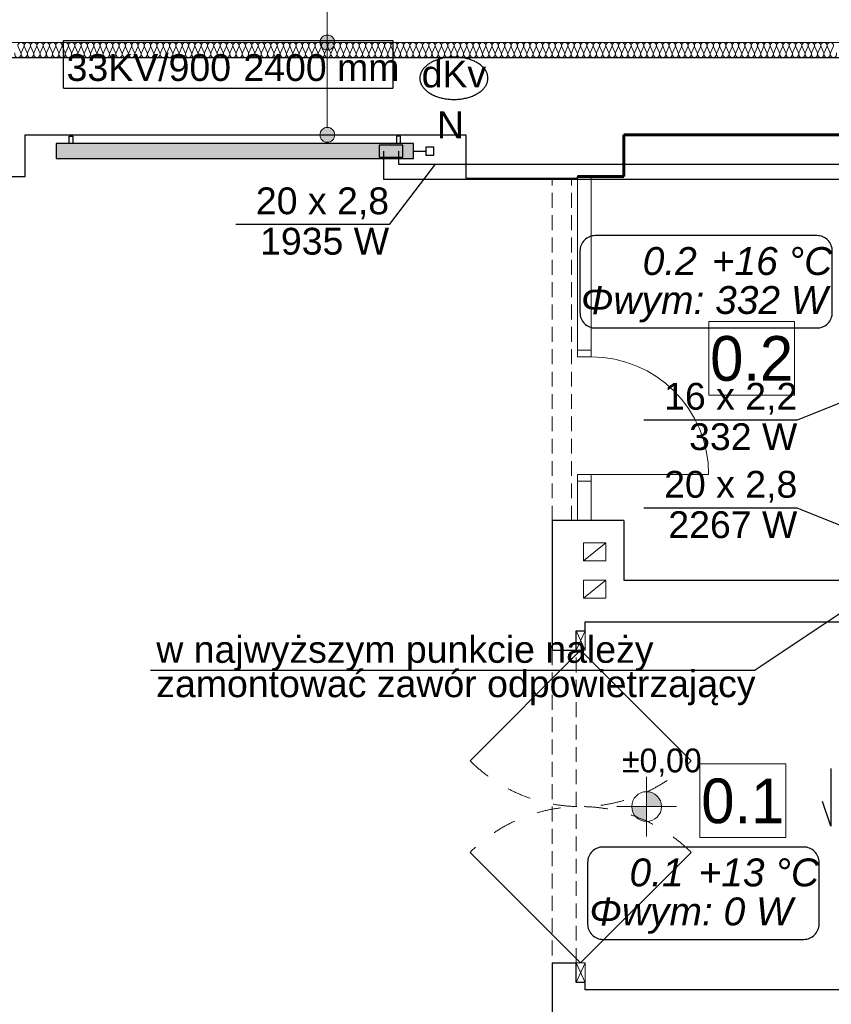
# Model space of a CAD drawing. Extents: x -497945 to -454853, y -17656 to 94650.
# Tile 30 of 62: x -478287 to -472836, y 32187 to 38798. Entities that reach past the tile are written whole.
import ezdxf
from ezdxf.lldxf.tags import DXFTag

# ---------------------------------------------------------------- set-up
doc = ezdxf.new("R2010")
doc.units = 0
doc.header["$MEASUREMENT"] = 0
doc.set_wipeout_variables(frame=1)
doc.linetypes.add('Krawędzie ukryte', pattern=[150, 100, -50])
doc.linetypes.add('Przerywana', pattern=[320, 160, -160])
doc.layers.get('0').update_dxf_attribs({"color": 252})
for name, color, linetype in [('Arch opisy', 252, 'Continuous'), ('Inwent Izolacje', 252, 'Continuous'), ('INWENT RZĘDNE', 252, 'Continuous'), ('IS_Text_Armatury_podłączeniowej_grz._dolnozas.', 7, 'Continuous'), ('IS_Text_Armatury_Therm', 7, 'Continuous'), ('IS_Text_Konstrukcji', 7, 'Continuous'), ('IS_Text_Odbiornikow_Therm', 7, 'Continuous')]:
    doc.layers.add(name, color=color, linetype=linetype)
for name, color, linetype, lineweight in [('Arch opisy_Nr_Pióra__21', 252, 'Continuous', 9), ('Inwent Izolacje_Nr_Pióra__2', 252, 'Continuous', 13), ('INWENT KONST. DREWNIANA_Nr_Pióra__21', 252, 'Continuous', 9), ('INWENT OPISY_Nr_Pióra__21', 252, 'Continuous', 9), ('INWENT RZĘDNE_Nr_Pióra__21', 252, 'Continuous', 9), ('INWENT. DRZWI_Nr_Pióra__5', 252, 'Continuous', 13), ('INWENT.ŚCIANY_Nr_Pióra__1', 252, 'Continuous', 25), ('INWENT.ŚCIANY_Nr_Pióra__20', 252, 'Continuous', 60), ('INWENT.ŚCIANY_Nr_Pióra__21', 252, 'Continuous', 9), ('INWENT.ŚCIANY_Nr_Pióra__3', 252, 'Continuous', 13), ('Istniejące stropy_Nr_Pióra__5', 252, 'Continuous', 13)]:
    doc.layers.add(name, color=color, linetype=linetype, lineweight=lineweight)
for name, color, linetype, true_color in [('IS_Armatura_podłączeniowa_grz._dolnozas.', 7, 'SOLID', 0x000000), ('IS_Armatura_Therm', 7, 'SOLID', 0x000000), ('IS_Grafika', 7, 'SOLID', 0x000000), ('IS_Grzejniki_Plan_rzut', 7, 'SOLID', 0x000000), ('IS_Opisy_działek_Therm', 7, 'SOLID', 0x000000), ('IS_Powrót', 5, 'DASH', 0x0000ff), ('IS_Zasilanie', 1, 'SOLID', 0xff0000)]:
    doc.layers.add(name, color=color, linetype=linetype, true_color=true_color)
doc.styles.add('GENERATED_STYLE_1', font='txt')
doc.styles.add('GENERATED_STYLE_3', font='txt')
doc.styles.get("Standard").update_dxf_attribs({"font": 'txt', "bigfont": 'BIGFONT.SHX'})
tags = doc.linetypes.add('DASH', pattern=[15, 10, -5]).pattern_tags.tags
tags[6:7] = [DXFTag(74, 4), DXFTag(75, 0), DXFTag(340, '0'), DXFTag(46, 0.0), DXFTag(50, 0.0), DXFTag(44, 0.0), DXFTag(45, 0.0)]
tags[4:5] = [DXFTag(74, 4), DXFTag(75, 0), DXFTag(340, '0'), DXFTag(46, 0.0), DXFTag(50, 0.0), DXFTag(44, 0.0), DXFTag(45, 0.0)]
tags = doc.linetypes.add('SOLID', pattern=[10, 10, 0]).pattern_tags.tags
tags[6:7] = [DXFTag(74, 4), DXFTag(75, 0), DXFTag(340, '0'), DXFTag(46, 0.0), DXFTag(50, 0.0), DXFTag(44, 0.0), DXFTag(45, 0.0)]
tags[4:5] = [DXFTag(74, 4), DXFTag(75, 0), DXFTag(340, '0'), DXFTag(46, 0.0), DXFTag(50, 0.0), DXFTag(44, 0.0), DXFTag(45, 0.0)]

# ---------------------------------------------------------------- blocks, each defined once
blk = doc.blocks.new('Izolacja cieplna 14_147', base_point=(-480380.2, 38544.5))
at = {"layer": 'Inwent Izolacje_Nr_Pióra__2', "linetype": 'Continuous'}
for p, q in [((-478297.7, 38614.7), (-478280.1, 38574.3)), ((-478276.5, 38574.3), (-478258.9, 38614.7)), ((-478255.3, 38614.7), (-478237.6, 38574.3)), ((-478234.1, 38574.3), (-478216.4, 38614.7)), ((-478212.8, 38614.7), (-478195.2, 38574.3)), ((-478191.6, 38574.3), (-478173.9, 38614.7)), ((-478170.4, 38614.7), (-478152.7, 38574.3)), ((-478149.1, 38574.3), (-478131.5, 38614.7)), ((-478127.9, 38614.7), (-478110.2, 38574.3)), ((-478106.7, 38574.3), (-478089, 38614.7)), ((-478085.4, 38614.7), (-478067.8, 38574.3)), ((-478064.2, 38574.3), (-478046.5, 38614.7)), ((-478043, 38614.7), (-478025.3, 38574.3)), ((-478021.7, 38574.3), (-478004.1, 38614.7)), ((-478000.5, 38614.7), (-477982.8, 38574.3)), ((-477979.3, 38574.3), (-477961.6, 38614.7)), ((-477958.1, 38614.7), (-477940.4, 38574.3)), ((-477936.8, 38574.3), (-477919.2, 38614.7)), ((-477915.6, 38614.7), (-477897.9, 38574.3)), ((-477894.4, 38574.3), (-477876.7, 38614.7)), ((-477873.1, 38614.7), (-477855.5, 38574.3)), ((-477851.9, 38574.3), (-477834.2, 38614.7)), ((-477830.7, 38614.7), (-477813, 38574.3)), ((-477809.4, 38574.3), (-477791.8, 38614.7)), ((-477788.2, 38614.7), (-477770.5, 38574.3)), ((-477767, 38574.3), (-477749.3, 38614.7)), ((-477745.7, 38614.7), (-477728.1, 38574.3)), ((-477724.5, 38574.3), (-477706.8, 38614.7)), ((-477703.3, 38614.7), (-477685.6, 38574.3)), ((-477682, 38574.3), (-477664.4, 38614.7)), ((-477660.8, 38614.7), (-477643.2, 38574.3)), ((-477639.6, 38574.3), (-477621.9, 38614.7)), ((-477618.4, 38614.7), (-477600.7, 38574.3)), ((-477597.1, 38574.3), (-477579.5, 38614.7)), ((-477575.9, 38614.7), (-477558.2, 38574.3)), ((-477554.7, 38574.3), (-477537, 38614.7)), ((-477533.4, 38614.7), (-477515.8, 38574.3)), ((-477512.2, 38574.3), (-477494.5, 38614.7)), ((-477491, 38614.7), (-477473.3, 38574.3)), ((-477469.7, 38574.3), (-477452.1, 38614.7)), ((-477448.5, 38614.7), (-477430.8, 38574.3)), ((-477427.3, 38574.3), (-477409.6, 38614.7)), ((-477406, 38614.7), (-477388.4, 38574.3)), ((-477384.8, 38574.3), (-477367.1, 38614.7)), ((-477363.6, 38614.7), (-477345.9, 38574.3)), ((-477342.3, 38574.3), (-477324.7, 38614.7)), ((-477321.1, 38614.7), (-477303.5, 38574.3)), ((-477299.9, 38574.3), (-477282.2, 38614.7)), ((-477278.7, 38614.7), (-477261, 38574.3)), ((-477257.4, 38574.3), (-477239.8, 38614.7)), ((-477236.2, 38614.7), (-477218.5, 38574.3)), ((-477215, 38574.3), (-477197.3, 38614.7)), ((-477193.7, 38614.7), (-477176.1, 38574.3)), ((-477172.5, 38574.3), (-477154.8, 38614.7)), ((-477151.3, 38614.7), (-477133.6, 38574.3)), ((-477130, 38574.3), (-477112.4, 38614.7)), ((-477108.8, 38614.7), (-477091.1, 38574.3)), ((-477087.6, 38574.3), (-477069.9, 38614.7)), ((-477066.3, 38614.7), (-477048.7, 38574.3)), ((-477045.1, 38574.3), (-477027.4, 38614.7)), ((-477023.9, 38614.7), (-477006.2, 38574.3)), ((-477002.6, 38574.3), (-476985, 38614.7)), ((-476981.4, 38614.7), (-476963.8, 38574.3)), ((-476960.2, 38574.3), (-476942.5, 38614.7)), ((-476939, 38614.7), (-476921.3, 38574.3)), ((-476917.7, 38574.3), (-476900.1, 38614.7)), ((-476896.5, 38614.7), (-476878.8, 38574.3)), ((-476875.3, 38574.3), (-476857.6, 38614.7)), ((-476854, 38614.7), (-476836.4, 38574.3)), ((-476832.8, 38574.3), (-476815.1, 38614.7)), ((-476811.6, 38614.7), (-476793.9, 38574.3)), ((-476790.3, 38574.3), (-476772.7, 38614.7)), ((-476769.1, 38614.7), (-476751.4, 38574.3)), ((-476747.9, 38574.3), (-476730.2, 38614.7)), ((-476726.6, 38614.7), (-476709, 38574.3)), ((-476705.4, 38574.3), (-476687.7, 38614.7)), ((-476684.2, 38614.7), (-476666.5, 38574.3)), ((-476663, 38574.3), (-476645.3, 38614.7)), ((-476641.7, 38614.7), (-476624.1, 38574.3)), ((-476620.5, 38574.3), (-476602.8, 38614.7)), ((-476599.3, 38614.7), (-476581.6, 38574.3)), ((-476578, 38574.3), (-476560.4, 38614.7)), ((-476556.8, 38614.7), (-476539.1, 38574.3)), ((-476535.6, 38574.3), (-476517.9, 38614.7)), ((-476514.3, 38614.7), (-476496.7, 38574.3)), ((-476493.1, 38574.3), (-476475.4, 38614.7)), ((-476471.9, 38614.7), (-476454.2, 38574.3)), ((-476450.6, 38574.3), (-476433, 38614.7)), ((-476429.4, 38614.7), (-476411.7, 38574.3)), ((-476408.2, 38574.3), (-476390.5, 38614.7)), ((-476386.9, 38614.7), (-476369.3, 38574.3)), ((-476365.7, 38574.3), (-476348.1, 38614.7)), ((-476344.5, 38614.7), (-476326.8, 38574.3)), ((-476323.3, 38574.3), (-476305.6, 38614.7)), ((-476302, 38614.7), (-476284.4, 38574.3)), ((-476280.8, 38574.3), (-476263.1, 38614.7)), ((-476259.6, 38614.7), (-476241.9, 38574.3)), ((-476238.3, 38574.3), (-476220.7, 38614.7)), ((-476217.1, 38614.7), (-476199.4, 38574.3)), ((-476195.9, 38574.3), (-476178.2, 38614.7)), ((-476174.6, 38614.7), (-476157, 38574.3)), ((-476153.4, 38574.3), (-476135.7, 38614.7)), ((-476132.2, 38614.7), (-476114.5, 38574.3)), ((-476110.9, 38574.3), (-476093.3, 38614.7)), ((-476089.7, 38614.7), (-476072, 38574.3)), ((-476068.5, 38574.3), (-476050.8, 38614.7)), ((-476047.2, 38614.7), (-476029.6, 38574.3)), ((-476026, 38574.3), (-476008.4, 38614.7)), ((-476004.8, 38614.7), (-475987.1, 38574.3)), ((-475983.6, 38574.3), (-475965.9, 38614.7)), ((-475962.3, 38614.7), (-475944.7, 38574.3)), ((-475941.1, 38574.3), (-475923.4, 38614.7)), ((-475919.9, 38614.7), (-475902.2, 38574.3)), ((-475898.6, 38574.3), (-475881, 38614.7)), ((-475877.4, 38614.7), (-475859.7, 38574.3)), ((-475856.2, 38574.3), (-475838.5, 38614.7)), ((-475834.9, 38614.7), (-475817.3, 38574.3)), ((-475813.7, 38574.3), (-475796, 38614.7)), ((-475792.5, 38614.7), (-475774.8, 38574.3)), ((-475771.2, 38574.3), (-475753.6, 38614.7)), ((-475750, 38614.7), (-475732.3, 38574.3)), ((-475728.8, 38574.3), (-475711.1, 38614.7)), ((-475707.5, 38614.7), (-475689.9, 38574.3)), ((-475686.3, 38574.3), (-475668.7, 38614.7)), ((-475665.1, 38614.7), (-475647.4, 38574.3)), ((-475643.9, 38574.3), (-475626.2, 38614.7)), ((-475622.6, 38614.7), (-475605, 38574.3)), ((-475601.4, 38574.3), (-475583.7, 38614.7)), ((-475580.2, 38614.7), (-475562.5, 38574.3)), ((-475558.9, 38574.3), (-475541.3, 38614.7)), ((-475537.7, 38614.7), (-475520, 38574.3)), ((-475516.5, 38574.3), (-475498.8, 38614.7)), ((-475495.2, 38614.7), (-475477.6, 38574.3)), ((-475474, 38574.3), (-475456.3, 38614.7)), ((-475452.8, 38614.7), (-475435.1, 38574.3)), ((-475431.5, 38574.3), (-475413.9, 38614.7)), ((-475410.3, 38614.7), (-475392.6, 38574.3)), ((-475389.1, 38574.3), (-475371.4, 38614.7)), ((-475367.8, 38614.7), (-475350.2, 38574.3)), ((-475346.6, 38574.3), (-475329, 38614.7)), ((-475325.4, 38614.7), (-475307.7, 38574.3)), ((-475304.2, 38574.3), (-475286.5, 38614.7)), ((-475282.9, 38614.7), (-475265.3, 38574.3)), ((-475261.7, 38574.3), (-475244, 38614.7)), ((-475240.5, 38614.7), (-475222.8, 38574.3)), ((-475219.2, 38574.3), (-475201.6, 38614.7)), ((-475198, 38614.7), (-475180.3, 38574.3)), ((-475176.8, 38574.3), (-475159.1, 38614.7)), ((-475155.5, 38614.7), (-475137.9, 38574.3)), ((-475134.3, 38574.3), (-475116.6, 38614.7)), ((-475113.1, 38614.7), (-475095.4, 38574.3)), ((-475091.8, 38574.3), (-475074.2, 38614.7)), ((-475070.6, 38614.7), (-475052.9, 38574.3)), ((-475049.4, 38574.3), (-475031.7, 38614.7)), ((-475028.2, 38614.7), (-475010.5, 38574.3)), ((-475006.9, 38574.3), (-474989.3, 38614.7)), ((-474985.7, 38614.7), (-474968, 38574.3)), ((-474964.5, 38574.3), (-474946.8, 38614.7)), ((-474943.2, 38614.7), (-474925.6, 38574.3)), ((-474922, 38574.3), (-474904.3, 38614.7)), ((-474900.8, 38614.7), (-474883.1, 38574.3)), ((-474879.5, 38574.3), (-474861.9, 38614.7)), ((-474858.3, 38614.7), (-474840.6, 38574.3)), ((-474837.1, 38574.3), (-474819.4, 38614.7)), ((-474815.8, 38614.7), (-474798.2, 38574.3)), ((-474794.6, 38574.3), (-474776.9, 38614.7)), ((-474773.4, 38614.7), (-474755.7, 38574.3)), ((-474752.1, 38574.3), (-474734.5, 38614.7)), ((-474730.9, 38614.7), (-474713.3, 38574.3)), ((-474709.7, 38574.3), (-474692, 38614.7)), ((-474688.5, 38614.7), (-474670.8, 38574.3)), ((-474667.2, 38574.3), (-474649.6, 38614.7)), ((-474646, 38614.7), (-474628.3, 38574.3)), ((-474624.8, 38574.3), (-474607.1, 38614.7)), ((-474603.5, 38614.7), (-474585.9, 38574.3)), ((-474582.3, 38574.3), (-474564.6, 38614.7)), ((-474561.1, 38614.7), (-474543.4, 38574.3)), ((-474539.8, 38574.3), (-474522.2, 38614.7)), ((-474518.6, 38614.7), (-474500.9, 38574.3)), ((-474497.4, 38574.3), (-474479.7, 38614.7)), ((-474476.1, 38614.7), (-474458.5, 38574.3)), ((-474454.9, 38574.3), (-474437.2, 38614.7)), ((-474433.7, 38614.7), (-474416, 38574.3)), ((-474412.4, 38574.3), (-474394.8, 38614.7)), ((-474391.2, 38614.7), (-474373.6, 38574.3)), ((-474370, 38574.3), (-474352.3, 38614.7)), ((-474348.8, 38614.7), (-474331.1, 38574.3)), ((-474327.5, 38574.3), (-474309.9, 38614.7)), ((-474306.3, 38614.7), (-474288.6, 38574.3)), ((-474285.1, 38574.3), (-474267.4, 38614.7)), ((-474263.8, 38614.7), (-474246.2, 38574.3)), ((-474242.6, 38574.3), (-474224.9, 38614.7)), ((-474221.4, 38614.7), (-474203.7, 38574.3)), ((-474200.1, 38574.3), (-474182.5, 38614.7)), ((-474178.9, 38614.7), (-474161.2, 38574.3)), ((-474157.7, 38574.3), (-474140, 38614.7)), ((-474136.4, 38614.7), (-474118.8, 38574.3)), ((-474115.2, 38574.3), (-474097.5, 38614.7)), ((-474094, 38614.7), (-474076.3, 38574.3)), ((-474072.7, 38574.3), (-474055.1, 38614.7)), ((-474051.5, 38614.7), (-474033.9, 38574.3)), ((-474030.3, 38574.3), (-474012.6, 38614.7)), ((-474009.1, 38614.7), (-473991.4, 38574.3)), ((-473987.8, 38574.3), (-473970.2, 38614.7)), ((-473966.6, 38614.7), (-473948.9, 38574.3)), ((-473945.4, 38574.3), (-473927.7, 38614.7)), ((-473924.1, 38614.7), (-473906.5, 38574.3)), ((-473902.9, 38574.3), (-473885.2, 38614.7)), ((-473881.7, 38614.7), (-473864, 38574.3)), ((-473860.4, 38574.3), (-473842.8, 38614.7)), ((-473839.2, 38614.7), (-473821.5, 38574.3)), ((-473818, 38574.3), (-473800.3, 38614.7)), ((-473796.7, 38614.7), (-473779.1, 38574.3)), ((-473775.5, 38574.3), (-473757.8, 38614.7)), ((-473754.3, 38614.7), (-473736.6, 38574.3)), ((-473733.1, 38574.3), (-473715.4, 38614.7)), ((-473711.8, 38614.7), (-473694.2, 38574.3)), ((-473690.6, 38574.3), (-473672.9, 38614.7)), ((-473669.4, 38614.7), (-473651.7, 38574.3)), ((-473648.1, 38574.3), (-473630.5, 38614.7)), ((-473626.9, 38614.7), (-473609.2, 38574.3)), ((-473605.7, 38574.3), (-473588, 38614.7)), ((-473584.4, 38614.7), (-473566.8, 38574.3)), ((-473563.2, 38574.3), (-473545.5, 38614.7)), ((-473542, 38614.7), (-473524.3, 38574.3)), ((-473520.7, 38574.3), (-473503.1, 38614.7)), ((-473499.5, 38614.7), (-473481.8, 38574.3)), ((-473478.3, 38574.3), (-473460.6, 38614.7)), ((-473457, 38614.7), (-473439.4, 38574.3)), ((-473435.8, 38574.3), (-473418.2, 38614.7)), ((-473414.6, 38614.7), (-473396.9, 38574.3)), ((-473393.4, 38574.3), (-473375.7, 38614.7)), ((-473372.1, 38614.7), (-473354.5, 38574.3)), ((-473350.9, 38574.3), (-473333.2, 38614.7)), ((-473329.7, 38614.7), (-473312, 38574.3)), ((-473308.4, 38574.3), (-473290.8, 38614.7)), ((-473287.2, 38614.7), (-473269.5, 38574.3)), ((-473266, 38574.3), (-473248.3, 38614.7)), ((-473244.7, 38614.7), (-473227.1, 38574.3)), ((-473223.5, 38574.3), (-473205.8, 38614.7)), ((-473202.3, 38614.7), (-473184.6, 38574.3)), ((-473181, 38574.3), (-473163.4, 38614.7)), ((-473159.8, 38614.7), (-473142.1, 38574.3)), ((-473138.6, 38574.3), (-473120.9, 38614.7)), ((-473117.3, 38614.7), (-473099.7, 38574.3)), ((-473096.1, 38574.3), (-473078.5, 38614.7)), ((-473074.9, 38614.7), (-473057.2, 38574.3)), ((-473053.7, 38574.3), (-473036, 38614.7)), ((-473032.4, 38614.7), (-473014.8, 38574.3)), ((-473011.2, 38574.3), (-472993.5, 38614.7)), ((-472990, 38614.7), (-472972.3, 38574.3)), ((-472968.7, 38574.3), (-472951.1, 38614.7)), ((-472947.5, 38614.7), (-472929.8, 38574.3)), ((-472926.3, 38574.3), (-472908.6, 38614.7)), ((-472905, 38614.7), (-472887.4, 38574.3)), ((-472883.8, 38574.3), (-472866.1, 38614.7)), ((-472862.6, 38614.7), (-472844.9, 38574.3)), ((-472841.3, 38574.3), (-472823.7, 38614.7))]:
    blk.add_line(p, q, dxfattribs=at)
for centre, start_param, end_param in [((-478278.3, 38623.3), 4.299595, 8.266775), ((-478235.8, 38623.3), 4.299595, 8.266775), ((-478193.4, 38623.3), 4.299595, 8.266775), ((-478150.9, 38623.3), 4.299595, 8.266775), ((-478108.5, 38623.3), 4.299595, 8.266775), ((-478066, 38623.3), 4.299595, 8.266775), ((-478023.5, 38623.3), 4.299595, 8.266775), ((-477981.1, 38623.3), 4.299595, 8.266775), ((-477938.6, 38623.3), 4.299595, 8.266775), ((-477896.1, 38623.3), 4.299595, 8.266775), ((-477853.7, 38623.3), 4.299595, 8.266775), ((-477811.2, 38623.3), 4.299595, 8.266775), ((-477768.8, 38623.3), 4.299595, 8.266775), ((-477726.3, 38623.3), 4.299595, 8.266775), ((-477683.8, 38623.3), 4.299595, 8.266775), ((-477641.4, 38623.3), 4.299595, 8.266775), ((-477598.9, 38623.3), 4.299595, 8.266775), ((-477556.4, 38623.3), 4.299595, 8.266775), ((-477514, 38623.3), 4.299595, 8.266775), ((-477471.5, 38623.3), 4.299595, 8.266775), ((-477429.1, 38623.3), 4.299595, 8.266775), ((-477386.6, 38623.3), 4.299595, 8.266775), ((-477344.1, 38623.3), 4.299595, 8.266775), ((-477301.7, 38623.3), 4.299595, 8.266775), ((-477259.2, 38623.3), 4.299595, 8.266775), ((-477216.7, 38623.3), 4.299595, 8.266775), ((-477174.3, 38623.3), 4.299595, 8.266775), ((-477131.8, 38623.3), 4.299595, 8.266775), ((-477089.4, 38623.3), 4.299595, 8.266775), ((-477046.9, 38623.3), 4.299595, 8.266775), ((-477004.4, 38623.3), 4.299595, 8.266775), ((-476962, 38623.3), 4.299595, 8.266775), ((-476919.5, 38623.3), 4.299595, 8.266775), ((-476877, 38623.3), 4.299595, 8.266775), ((-476834.6, 38623.3), 4.299595, 8.266775), ((-476792.1, 38623.3), 4.299595, 8.266775), ((-476749.7, 38623.3), 4.299595, 8.266775), ((-476707.2, 38623.3), 4.299595, 8.266775), ((-476664.7, 38623.3), 4.299595, 8.266775), ((-476622.3, 38623.3), 4.299595, 8.266775), ((-476579.8, 38623.3), 4.299595, 8.266775), ((-476537.3, 38623.3), 4.299595, 8.266775), ((-476494.9, 38623.3), 4.299595, 8.266775), ((-476452.4, 38623.3), 4.299595, 8.266775), ((-476410, 38623.3), 4.299595, 8.266775), ((-476367.5, 38623.3), 4.299595, 8.266775), ((-476325, 38623.3), 4.299595, 8.266775), ((-476282.6, 38623.3), 4.299595, 8.266775), ((-476240.1, 38623.3), 4.299595, 8.266775), ((-476197.6, 38623.3), 4.299595, 8.266775), ((-476155.2, 38623.3), 4.299595, 8.266775), ((-476112.7, 38623.3), 4.299595, 8.266775), ((-476070.3, 38623.3), 4.299595, 8.266775), ((-476027.8, 38623.3), 4.299595, 8.266775), ((-475985.3, 38623.3), 4.299595, 8.266775), ((-475942.9, 38623.3), 4.299595, 8.266775), ((-475900.4, 38623.3), 4.299595, 8.266775), ((-475858, 38623.3), 4.299595, 8.266775), ((-475815.5, 38623.3), 4.299595, 8.266775), ((-475773, 38623.3), 4.299595, 8.266775), ((-475730.6, 38623.3), 4.299595, 8.266775), ((-475688.1, 38623.3), 4.299595, 8.266775), ((-475645.6, 38623.3), 4.299595, 8.266775), ((-475603.2, 38623.3), 4.299595, 8.266775), ((-475560.7, 38623.3), 4.299595, 8.266775), ((-475518.3, 38623.3), 4.299595, 8.266775), ((-475475.8, 38623.3), 4.299595, 8.266775), ((-475433.3, 38623.3), 4.299595, 8.266775), ((-475390.9, 38623.3), 4.299595, 8.266775), ((-475348.4, 38623.3), 4.299595, 8.266775), ((-475305.9, 38623.3), 4.299595, 8.266775), ((-475263.5, 38623.3), 4.299595, 8.266775), ((-475221, 38623.3), 4.299595, 8.266775), ((-475178.6, 38623.3), 4.299595, 8.266775), ((-475136.1, 38623.3), 4.299595, 8.266775), ((-475093.6, 38623.3), 4.299595, 8.266775), ((-475051.2, 38623.3), 4.299595, 8.266775), ((-475008.7, 38623.3), 4.299595, 8.266775), ((-474966.2, 38623.3), 4.299595, 8.266775), ((-474923.8, 38623.3), 4.299595, 8.266775), ((-474881.3, 38623.3), 4.299595, 8.266775), ((-474838.9, 38623.3), 4.299595, 8.266775), ((-474796.4, 38623.3), 4.299595, 8.266775), ((-474753.9, 38623.3), 4.299595, 8.266775), ((-474711.5, 38623.3), 4.299595, 8.266775), ((-474669, 38623.3), 4.299595, 8.266775), ((-474626.5, 38623.3), 4.299595, 8.266775), ((-474584.1, 38623.3), 4.299595, 8.266775), ((-474541.6, 38623.3), 4.299595, 8.266775), ((-474499.2, 38623.3), 4.299595, 8.266775), ((-474456.7, 38623.3), 4.299595, 8.266775), ((-474414.2, 38623.3), 4.299595, 8.266775), ((-474371.8, 38623.3), 4.299595, 8.266775), ((-474329.3, 38623.3), 4.299595, 8.266775), ((-474286.8, 38623.3), 4.299595, 8.266775), ((-474244.4, 38623.3), 4.299595, 8.266775), ((-474201.9, 38623.3), 4.299595, 8.266775), ((-474159.5, 38623.3), 4.299595, 8.266775), ((-474117, 38623.3), 4.299595, 8.266775), ((-474074.5, 38623.3), 4.299595, 8.266775), ((-474032.1, 38623.3), 4.299595, 8.266775), ((-473989.6, 38623.3), 4.299595, 8.266775), ((-473947.1, 38623.3), 4.299595, 8.266775), ((-473904.7, 38623.3), 4.299595, 8.266775), ((-473862.2, 38623.3), 4.299595, 8.266775), ((-473819.8, 38623.3), 4.299595, 8.266775), ((-473777.3, 38623.3), 4.299595, 8.266775), ((-473734.8, 38623.3), 4.299595, 8.266775), ((-473692.4, 38623.3), 4.299595, 8.266775), ((-473649.9, 38623.3), 4.299595, 8.266775), ((-473607.4, 38623.3), 4.299595, 8.266775), ((-473565, 38623.3), 4.299595, 8.266775), ((-473522.5, 38623.3), 4.299595, 8.266775), ((-473480.1, 38623.3), 4.299595, 8.266775), ((-473437.6, 38623.3), 4.299595, 8.266775), ((-473395.1, 38623.3), 4.299595, 8.266775), ((-473352.7, 38623.3), 4.299595, 8.266775), ((-473310.2, 38623.3), 4.299595, 8.266775), ((-473267.7, 38623.3), 4.299595, 8.266775), ((-473225.3, 38623.3), 4.299595, 8.266775), ((-473182.8, 38623.3), 4.299595, 8.266775), ((-473140.4, 38623.3), 4.299595, 8.266775), ((-473097.9, 38623.3), 4.299595, 8.266775), ((-473055.4, 38623.3), 4.299595, 8.266775), ((-473013, 38623.3), 4.299595, 8.266775), ((-472970.5, 38623.3), 4.299595, 8.266775), ((-472928.1, 38623.3), 4.299595, 8.266775), ((-472885.6, 38623.3), 4.299595, 8.266775), ((-472843.1, 38623.3), 4.299595, 8.266775), ((-478299.5, 38565.8), 1.158004, 5.125183), ((-478257.1, 38565.8), 1.158004, 5.125183), ((-478214.6, 38565.8), 1.158004, 5.125183), ((-478172.1, 38565.8), 1.158004, 5.125183), ((-478129.7, 38565.8), 1.158004, 5.125183), ((-478087.2, 38565.8), 1.158004, 5.125183), ((-478044.8, 38565.8), 1.158004, 5.125183), ((-478002.3, 38565.8), 1.158004, 5.125183), ((-477959.8, 38565.8), 1.158004, 5.125183), ((-477917.4, 38565.8), 1.158004, 5.125183), ((-477874.9, 38565.8), 1.158004, 5.125183), ((-477832.4, 38565.8), 1.158004, 5.125183), ((-477790, 38565.8), 1.158004, 5.125183), ((-477747.5, 38565.8), 1.158004, 5.125183), ((-477705.1, 38565.8), 1.158004, 5.125183), ((-477662.6, 38565.8), 1.158004, 5.125183), ((-477620.1, 38565.8), 1.158004, 5.125183), ((-477577.7, 38565.8), 1.158004, 5.125183), ((-477535.2, 38565.8), 1.158004, 5.125183), ((-477492.7, 38565.8), 1.158004, 5.125183), ((-477450.3, 38565.8), 1.158004, 5.125183), ((-477407.8, 38565.8), 1.158004, 5.125183), ((-477365.4, 38565.8), 1.158004, 5.125183), ((-477322.9, 38565.8), 1.158004, 5.125183), ((-477280.4, 38565.8), 1.158004, 5.125183), ((-477238, 38565.8), 1.158004, 5.125183), ((-477195.5, 38565.8), 1.158004, 5.125183), ((-477153.1, 38565.8), 1.158004, 5.125183), ((-477110.6, 38565.8), 1.158004, 5.125183), ((-477068.1, 38565.8), 1.158004, 5.125183), ((-477025.7, 38565.8), 1.158004, 5.125183), ((-476983.2, 38565.8), 1.158004, 5.125183), ((-476940.7, 38565.8), 1.158004, 5.125183), ((-476898.3, 38565.8), 1.158004, 5.125183), ((-476855.8, 38565.8), 1.158004, 5.125183), ((-476813.4, 38565.8), 1.158004, 5.125183), ((-476770.9, 38565.8), 1.158004, 5.125183), ((-476728.4, 38565.8), 1.158004, 5.125183), ((-476686, 38565.8), 1.158004, 5.125183), ((-476643.5, 38565.8), 1.158004, 5.125183), ((-476601, 38565.8), 1.158004, 5.125183), ((-476558.6, 38565.8), 1.158004, 5.125183), ((-476516.1, 38565.8), 1.158004, 5.125183), ((-476473.7, 38565.8), 1.158004, 5.125183), ((-476431.2, 38565.8), 1.158004, 5.125183), ((-476388.7, 38565.8), 1.158004, 5.125183), ((-476346.3, 38565.8), 1.158004, 5.125183), ((-476303.8, 38565.8), 1.158004, 5.125183), ((-476261.3, 38565.8), 1.158004, 5.125183), ((-476218.9, 38565.8), 1.158004, 5.125183), ((-476176.4, 38565.8), 1.158004, 5.125183), ((-476134, 38565.8), 1.158004, 5.125183), ((-476091.5, 38565.8), 1.158004, 5.125183), ((-476049, 38565.8), 1.158004, 5.125183), ((-476006.6, 38565.8), 1.158004, 5.125183), ((-475964.1, 38565.8), 1.158004, 5.125183), ((-475921.6, 38565.8), 1.158004, 5.125183), ((-475879.2, 38565.8), 1.158004, 5.125183), ((-475836.7, 38565.8), 1.158004, 5.125183), ((-475794.3, 38565.8), 1.158004, 5.125183), ((-475751.8, 38565.8), 1.158004, 5.125183), ((-475709.3, 38565.8), 1.158004, 5.125183), ((-475666.9, 38565.8), 1.158004, 5.125183), ((-475624.4, 38565.8), 1.158004, 5.125183), ((-475581.9, 38565.8), 1.158004, 5.125183), ((-475539.5, 38565.8), 1.158004, 5.125183), ((-475497, 38565.8), 1.158004, 5.125183), ((-475454.6, 38565.8), 1.158004, 5.125183), ((-475412.1, 38565.8), 1.158004, 5.125183), ((-475369.6, 38565.8), 1.158004, 5.125183), ((-475327.2, 38565.8), 1.158004, 5.125183), ((-475284.7, 38565.8), 1.158004, 5.125183), ((-475242.2, 38565.8), 1.158004, 5.125183), ((-475199.8, 38565.8), 1.158004, 5.125183), ((-475157.3, 38565.8), 1.158004, 5.125183), ((-475114.9, 38565.8), 1.158004, 5.125183), ((-475072.4, 38565.8), 1.158004, 5.125183), ((-475029.9, 38565.8), 1.158004, 5.125183), ((-474987.5, 38565.8), 1.158004, 5.125183), ((-474945, 38565.8), 1.158004, 5.125183), ((-474902.5, 38565.8), 1.158004, 5.125183), ((-474860.1, 38565.8), 1.158004, 5.125183), ((-474817.6, 38565.8), 1.158004, 5.125183), ((-474775.2, 38565.8), 1.158004, 5.125183), ((-474732.7, 38565.8), 1.158004, 5.125183), ((-474690.2, 38565.8), 1.158004, 5.125183), ((-474647.8, 38565.8), 1.158004, 5.125183), ((-474605.3, 38565.8), 1.158004, 5.125183), ((-474562.9, 38565.8), 1.158004, 5.125183), ((-474520.4, 38565.8), 1.158004, 5.125183), ((-474477.9, 38565.8), 1.158004, 5.125183), ((-474435.5, 38565.8), 1.158004, 5.125183), ((-474393, 38565.8), 1.158004, 5.125183), ((-474350.5, 38565.8), 1.158004, 5.125183), ((-474308.1, 38565.8), 1.158004, 5.125183), ((-474265.6, 38565.8), 1.158004, 5.125183), ((-474223.2, 38565.8), 1.158004, 5.125183), ((-474180.7, 38565.8), 1.158004, 5.125183), ((-474138.2, 38565.8), 1.158004, 5.125183), ((-474095.8, 38565.8), 1.158004, 5.125183), ((-474053.3, 38565.8), 1.158004, 5.125183), ((-474010.8, 38565.8), 1.158004, 5.125183), ((-473968.4, 38565.8), 1.158004, 5.125183), ((-473925.9, 38565.8), 1.158004, 5.125183), ((-473883.5, 38565.8), 1.158004, 5.125183), ((-473841, 38565.8), 1.158004, 5.125183), ((-473798.5, 38565.8), 1.158004, 5.125183), ((-473756.1, 38565.8), 1.158004, 5.125183), ((-473713.6, 38565.8), 1.158004, 5.125183), ((-473671.1, 38565.8), 1.158004, 5.125183), ((-473628.7, 38565.8), 1.158004, 5.125183), ((-473586.2, 38565.8), 1.158004, 5.125183), ((-473543.8, 38565.8), 1.158004, 5.125183), ((-473501.3, 38565.8), 1.158004, 5.125183), ((-473458.8, 38565.8), 1.158004, 5.125183), ((-473416.4, 38565.8), 1.158004, 5.125183), ((-473373.9, 38565.8), 1.158004, 5.125183), ((-473331.4, 38565.8), 1.158004, 5.125183), ((-473289, 38565.8), 1.158004, 5.125183), ((-473246.5, 38565.8), 1.158004, 5.125183), ((-473204.1, 38565.8), 1.158004, 5.125183), ((-473161.6, 38565.8), 1.158004, 5.125183), ((-473119.1, 38565.8), 1.158004, 5.125183), ((-473076.7, 38565.8), 1.158004, 5.125183), ((-473034.2, 38565.8), 1.158004, 5.125183), ((-472991.7, 38565.8), 1.158004, 5.125183), ((-472949.3, 38565.8), 1.158004, 5.125183), ((-472906.8, 38565.8), 1.158004, 5.125183), ((-472864.4, 38565.8), 1.158004, 5.125183), ((-472821.9, 38565.8), 1.158004, 5.125183)]:
    blk.add_ellipse(centre, major_axis=(0, 21.3), ratio=0.998277, start_param=start_param, end_param=end_param, dxfattribs=at)
blk = doc.blocks.new('Koty wysokościowe_6', base_point=(-474076.8, 33514.5))
at = {"layer": 'INWENT RZĘDNE_Nr_Pióra__21', "linetype": 'Continuous'}
for points in [[(-474076.8, 33514.5), (-473976.8, 33514.5), (-473984.4, 33552.8), (-474006.1, 33585.2), (-474038.5, 33606.9), (-474076.8, 33614.5)], [(-474076.8, 33514.5), (-474176.8, 33514.5), (-474169.2, 33476.3), (-474147.5, 33443.8), (-474115.1, 33422.2), (-474076.8, 33414.5)]]:
    blk.add_hatch(color=256, dxfattribs=at).paths.add_polyline_path(points, flags=0)
for p, q in [((-474076.8, 33314.5), (-474076.8, 33714.5)), ((-474276.8, 33514.5), (-473876.8, 33514.5))]:
    blk.add_line(p, q, dxfattribs=at)
blk.add_circle((-474076.8, 33514.5), 100, dxfattribs=at)
at = {"layer": 'INWENT RZĘDNE_Nr_Pióra__21', "insert": (-474241.6, 33714.5), "char_height": 160, "attachment_point": 7, "style": 'GENERATED_STYLE_1'}
blk.add_mtext('{±0,00}', dxfattribs=at)
blk = doc.blocks.new('Linia_99', base_point=(-476221.2, 38024.5))
at = {"layer": 'Arch opisy_Nr_Pióra__21', "linetype": 'Continuous'}
for points in [[(-476171.2, 38644.5), (-476175, 38663.7), (-476185.8, 38679.9), (-476202, 38690.7), (-476221.2, 38694.5), (-476240.3, 38690.7), (-476256.5, 38679.9), (-476267.3, 38663.7), (-476271.2, 38644.5), (-476267.3, 38625.4), (-476256.5, 38609.2), (-476240.3, 38598.3), (-476221.2, 38594.5), (-476202, 38598.3), (-476185.8, 38609.2), (-476175, 38625.4)], [(-476171.2, 38024.5), (-476175, 38043.7), (-476185.8, 38059.9), (-476202, 38070.7), (-476221.2, 38074.5), (-476240.3, 38070.7), (-476256.5, 38059.9), (-476267.3, 38043.7), (-476271.2, 38024.5), (-476267.3, 38005.4), (-476256.5, 37989.2), (-476240.3, 37978.3), (-476221.2, 37974.5), (-476202, 37978.3), (-476185.8, 37989.2), (-476175, 38005.4)]]:
    blk.add_hatch(color=256, dxfattribs=at).paths.add_polyline_path(points, flags=0)
blk.add_line((-476221.2, 38074.5), (-476221.2, 38594.5), dxfattribs=at)
for centre in [(-476221.2, 38644.5), (-476221.2, 38024.5)]:
    blk.add_circle(centre, 50, dxfattribs=at)
blk = doc.blocks.new('Linia_100', base_point=(-476221.2, 38544.5))
at = {"layer": 'Arch opisy_Nr_Pióra__21', "linetype": 'Continuous'}
blk.add_line((-476221.2, 38544.5), (-476221.2, 39374.3), dxfattribs=at)
blk.add_circle((-476221.2, 39674.3), 300, dxfattribs=at)
blk = doc.blocks.new('A$C685E8BDF')
at = {"layer": 'INWENT KONST. DREWNIANA_Nr_Pióra__21', "color": 252, "linetype": 'Continuous'}
for p, q in [((-2520, 6920), (-2670, 6920)), ((-2670, 6800), (-2670, 6920)), ((-2670, 6800), (-2520, 6920)), ((-2520, 6800), (-2520, 6920)), ((-2520, 6800), (-2670, 6800)), ((-2670, 6550), (-2670, 6670)), ((-2520, 6670), (-2670, 6670)), ((-2670, 6550), (-2520, 6670)), ((-2520, 6550), (-2520, 6670)), ((-2520, 6550), (-2670, 6550))]:
    blk.add_line(p, q, dxfattribs=at)
at = {"layer": 'INWENT. DRZWI_Nr_Pióra__5', "color": 252, "linetype": 'Continuous'}
for p, q in [((-2710, 8170), (-2710, 8215)), ((-2620, 8215), (-2620, 8170)), ((-2620, 8170), (-2710, 8170)), ((-2620, 7380), (-2710, 7380)), ((-2710, 7380), (-2710, 7335)), ((-2620, 7335), (-2620, 7380)), ((-2620, 7380), (-1830, 7380)), ((-2660, 6330), (-2720, 6330)), ((-2720, 6330), (-2720, 6200)), ((-2660, 6200), (-2720, 6330)), ((-2720, 6200), (-2660, 6330)), ((-2660, 6200), (-2660, 6330)), ((-2690, 6200), (-3432.5, 5457.5)), ((-2720, 6200), (-2660, 6200)), ((-2690, 6200), (-1947.5, 5457.5)), ((-2690, 4100), (-3432.5, 4842.5)), ((-2690, 4100), (-1947.5, 4842.5)), ((-2660, 4100), (-2720, 4100)), ((-2720, 4100), (-2720, 3970)), ((-2660, 3970), (-2720, 4100)), ((-2720, 3970), (-2660, 4100)), ((-2660, 3970), (-2660, 4100)), ((-2720, 3970), (-2660, 3970))]:
    blk.add_line(p, q, dxfattribs=at)
blk.add_arc((-2620, 7380), 790, 0, 90, dxfattribs=at)
at = {"layer": 'INWENT. DRZWI_Nr_Pióra__5', "color": 252, "linetype": 'Przerywana'}
for centre, start, end in [((-2690, 6200), 225, 315), ((-2690, 4100), 45, 135)]:
    blk.add_arc(centre, 1050, start, end, dxfattribs=at)
at = {"layer": 'INWENT.ŚCIANY_Nr_Pióra__1', "color": 252, "linetype": 'Continuous'}
for p, q in [((-8960, 10180), (-100, 10180)), ((-6420, 9380), (-6420, 9660)), ((-6420, 9660), (-3460, 9660)), ((-3460, 9660), (-3460, 9370)), ((-7480, 9380), (-6420, 9380)), ((-3460, 9370), (-2710, 9370)), ((-2710, 9370), (-2710, 9380)), ((-2400, 7070), (-2880, 7070)), ((-2880, 7070), (-2880, 6200)), ((-2400, 7070), (-2400, 6670)), ((-2400, 6670), (-640, 6670)), ((-2660, 6330), (-2660, 6390)), ((-2660, 6390), (-390, 6390)), ((-2720, 6200), (-2720, 6330)), ((-2720, 6330), (-2660, 6330)), ((-2880, 6200), (-2720, 6200)), ((-2880, 4100), (-2720, 4100)), ((-2880, 4100), (-2880, 3220)), ((-2720, 3970), (-2720, 4100)), ((-2660, 3970), (-2720, 3970)), ((-2660, 3920), (-2660, 3970)), ((-390, 3920), (-2660, 3920))]:
    blk.add_line(p, q, dxfattribs=at)
at = {"layer": 'INWENT.ŚCIANY_Nr_Pióra__20', "color": 252, "linetype": 'Continuous'}
for p, q in [((-2400, 9380), (-2400, 9660)), ((-2400, 9660), (-640, 9660)), ((-2710, 9380), (-2400, 9380))]:
    blk.add_line(p, q, dxfattribs=at)
at = {"layer": 'INWENT.ŚCIANY_Nr_Pióra__21', "color": 252, "linetype": 'Continuous'}
for p, q in [((-2710, 9380), (-2710, 8215)), ((-2620, 9380), (-2620, 8215)), ((-2710, 8215), (-2620, 8215)), ((-2710, 7335), (-2620, 7335)), ((-2710, 7335), (-2710, 7070)), ((-2620, 7335), (-2620, 7070))]:
    blk.add_line(p, q, dxfattribs=at)
at = {"layer": 'INWENT.ŚCIANY_Nr_Pióra__3', "color": 252, "linetype": 'Continuous'}
blk.add_line((-8550, 10280), (0, 10280), dxfattribs=at)
at = {"layer": 'Istniejące stropy_Nr_Pióra__5', "color": 252, "linetype": 'Krawędzie ukryte'}
for p, q in [((-2880, 7070), (-2880, 9370)), ((-2750, 7070), (-2750, 9370)), ((-2880, 6200), (-2880, 4100)), ((-2720, 4100), (-2720, 6200))]:
    blk.add_line(p, q, dxfattribs=at)
at = {"layer": 'Arch opisy', "color": 252, "linetype": 'Continuous'}
for name, p in [('Linia_100', (-4391, 10180)), ('Linia_99', (-4391, 9660))]:
    blk.add_blockref(name, p, dxfattribs=at)
at = {"layer": 'Inwent Izolacje', "color": 252, "linetype": 'Continuous', "lineweight": 13}
blk.add_blockref('Izolacja cieplna 14_147', (-8550, 10180), dxfattribs=at)
at = {"layer": 'INWENT RZĘDNE', "color": 252}
blk.add_blockref('Koty wysokościowe_6', (-2246.6, 5150), dxfattribs=at)
at = {"color": 252, "linetype": 'Continuous', "ltscale": 1899113.469247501}
blk.add_wipeout([(-1829.1, 8407.1), (-1253.1, 8407.1), (-1253.1, 7912.9), (-1829.1, 7912.9)], dxfattribs=at).dxf.layer = 'INWENT OPISY_Nr_Pióra__21'
at = {"color": 252, "linetype": 'Continuous', "ltscale": 1898474.093193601}
blk.add_wipeout([(-1888.7, 5436.4), (-1312.7, 5436.4), (-1312.7, 4942.3), (-1888.7, 4942.3)], dxfattribs=at).dxf.layer = 'INWENT OPISY_Nr_Pióra__21'
at = {"layer": 'INWENT OPISY_Nr_Pióra__21', "color": 252, "linetype": 'Continuous', "flags": 128}
for points in [[(-1829.1, 8407.1), (-1253.1, 8407.1), (-1253.1, 7912.9), (-1829.1, 7912.9)], [(-1888.7, 5436.4), (-1312.7, 5436.4), (-1312.7, 4942.3), (-1888.7, 4942.3)]]:
    blk.add_lwpolyline(points, close=True, dxfattribs=at)
at = {"layer": 'INWENT OPISY_Nr_Pióra__21', "color": 252, "linetype": 'Continuous', "char_height": 300, "attachment_point": 8, "style": 'GENERATED_STYLE_3'}
for s, insert in [('{0.2 }', (-1541.1, 8004.9)), ('{0.1 }', (-1600.7, 5034.3))]:
    blk.add_mtext(s, dxfattribs=dict(at, insert=insert))

msp = doc.modelspace()

# ---------------------------------------------------------------- block references
msp.add_blockref('A$C685E8BDF', (-471830.2, 28364.5))

# ---------------------------------------------------------------- next in the draw order: hatches: boundary and pattern name
at = {"layer": 'IS_Grzejniki_Plan_rzut', "ltscale": 10}
msp.add_hatch(color=1, dxfattribs=at).paths.add_polyline_path([(-475643.2, 37965.3), (-478043.2, 37965.3), (-478043.2, 37865.3), (-475643.2, 37865.3)])

# ---------------------------------------------------------------- next in the draw order: linework, layer by layer
at = {"color": 7}
for p, q in [((-472840.2, 33771.2), (-472840.2, 33383.9)), ((-472840.2, 33383.9), (-472894.5, 33548.2))]:
    msp.add_line(p, q, dxfattribs=at)
at = {"layer": 'IS_Armatura_podłączeniowa_grz._dolnozas.', "ltscale": 10}
for p, q in [((-475713.2, 37955.3), (-475873.2, 37955.3)), ((-475873.2, 37955.3), (-475873.2, 37875.3)), ((-475713.2, 37875.3), (-475713.2, 37955.3)), ((-475713.2, 37955.3), (-475713.2, 37955.3)), ((-475873.2, 37875.3), (-475713.2, 37875.3))]:
    msp.add_line(p, q, dxfattribs=at)
at = {"layer": 'IS_Armatura_Therm', "ltscale": 10}
for p, q in [((-475643.2, 37915.3), (-475560.7, 37915.3)), ((-475505.7, 37942.8), (-475560.7, 37942.8)), ((-475560.7, 37942.8), (-475560.7, 37887.8)), ((-475560.7, 37887.8), (-475505.7, 37887.8)), ((-475505.7, 37887.8), (-475505.7, 37942.8))]:
    msp.add_line(p, q, dxfattribs=at)
at = {"layer": 'IS_Grafika', "ltscale": 10}
for points, knots in [([(-475371, 38547), (-475382.3, 38547), (-475404.4, 38546), (-475436.7, 38541.6), (-475467.1, 38534.4), (-475495.2, 38524.7), (-475520.8, 38512.8), (-475543.4, 38498.8), (-475562.9, 38483), (-475578.7, 38465.4), (-475590.5, 38446.3), (-475597.9, 38425.9), (-475599.6, 38411.7), (-475599.6, 38404.6)], [0, 0, 0, 0, 33.820751, 66.377485, 97.574694, 127.310825, 155.494451, 182.06523, 207.022198, 230.462212, 252.629435, 273.96892, 295.161092, 295.161092, 295.161092, 295.161092]), ([(-475142.4, 38404.6), (-475142.4, 38411.7), (-475144.1, 38425.9), (-475151.5, 38446.3), (-475163.3, 38465.4), (-475179.1, 38483), (-475198.6, 38498.8), (-475221.2, 38512.8), (-475246.8, 38524.7), (-475274.9, 38534.4), (-475305.3, 38541.6), (-475337.6, 38546), (-475359.7, 38547), (-475371, 38547)], [0, 0, 0, 0, 21.192173, 42.531657, 64.69888, 88.138895, 113.095862, 139.666641, 167.850267, 197.586398, 228.783608, 261.340341, 295.161092, 295.161092, 295.161092, 295.161092]), ([(-475599.6, 38404.6), (-475599.6, 38397.5), (-475597.9, 38383.3), (-475590.5, 38362.9), (-475578.7, 38343.8), (-475562.9, 38326.2), (-475543.4, 38310.4), (-475520.8, 38296.4), (-475495.2, 38284.5), (-475467.1, 38274.8), (-475436.7, 38267.6), (-475404.4, 38263.2), (-475382.3, 38262.2), (-475371, 38262.2)], [0, 0, 0, 0, 21.192173, 42.531657, 64.69888, 88.138895, 113.095862, 139.666641, 167.850267, 197.586398, 228.783608, 261.340341, 295.161092, 295.161092, 295.161092, 295.161092]), ([(-475371, 38262.2), (-475359.7, 38262.2), (-475337.6, 38263.2), (-475305.3, 38267.6), (-475274.9, 38274.8), (-475246.8, 38284.5), (-475221.2, 38296.4), (-475198.6, 38310.4), (-475179.1, 38326.2), (-475163.3, 38343.8), (-475151.5, 38362.9), (-475144.1, 38383.3), (-475142.4, 38397.5), (-475142.4, 38404.6)], [0, 0, 0, 0, 33.820751, 66.377485, 97.574694, 127.310825, 155.494451, 182.06523, 207.022198, 230.462212, 252.629435, 273.96892, 295.161092, 295.161092, 295.161092, 295.161092])]:
    msp.add_open_spline(points, degree=3, knots=knots, dxfattribs=at)
at = {"layer": 'IS_Grzejniki_Plan_rzut', "color": 1, "ltscale": 10}
for p, q in [((-477955.7, 37965.3), (-477955.7, 38015.3)), ((-477955.7, 38015.3), (-477930.7, 38015.3)), ((-477930.7, 38015.3), (-477930.7, 37965.3)), ((-475730.7, 38015.3), (-475755.7, 38015.3)), ((-475755.7, 38015.3), (-475755.7, 37965.3)), ((-475730.7, 37965.3), (-475730.7, 38015.3)), ((-475643.2, 37965.3), (-478043.2, 37965.3)), ((-478043.2, 37965.3), (-478043.2, 37865.3)), ((-475643.2, 37865.3), (-475643.2, 37965.3)), ((-475643.2, 37965.3), (-475643.2, 37965.3)), ((-478043.2, 37865.3), (-475643.2, 37865.3))]:
    msp.add_line(p, q, dxfattribs=at)
at = {"layer": 'IS_Opisy_działek_Therm', "ltscale": 10}
for p, q in [((-475496.8, 37828), (-475806.4, 37422)), ((-475806.4, 37422), (-476836.4, 37422)), ((-472650.4, 36274.8), (-473064.7, 36109.7)), ((-473064.7, 36109.7), (-474094.7, 36109.7)), ((-473064.7, 35518.9), (-474094.7, 35518.9)), ((-472681.9, 35363.9), (-473064.7, 35518.9)), ((-472782.5, 34807.5), (-473347.9, 34430.2)), ((-477409.4, 34430.2), (-473347.9, 34430.2))]:
    msp.add_line(p, q, dxfattribs=at)
at = {"layer": 'IS_Powrót', "color": 5, "ltscale": 10}
for p, q in [((-475743.2, 37915.3), (-475743.2, 37828)), ((-475743.2, 37828), (-472681.9, 37828))]:
    msp.add_line(p, q, dxfattribs=at)
at = {"layer": 'IS_Text_Konstrukcji', "color": 18, "linetype": 'SOLID', "ltscale": 10, "true_color": 0x000000}
for points in [[(-474421.3, 36727.8), (-472932.9, 36727.8, 0.414214), (-472829.6, 36831.1), (-472829.6, 37244.5, 0.414214), (-472932.9, 37347.8), (-474421.3, 37347.8, 0.414214), (-474524.6, 37244.5), (-474524.6, 36831.1, 0.414214), (-474421.3, 36727.8)], [(-474369.9, 32623), (-473021.5, 32623, 0.414214), (-472918.2, 32726.3), (-472918.2, 33139.7, 0.414214), (-473021.5, 33243), (-474369.9, 33243, 0.414214), (-474473.2, 33139.7), (-474473.2, 32726.3, 0.414214), (-474369.9, 32623)]]:
    msp.add_lwpolyline(points, format="xyb", dxfattribs=at)
at = {"layer": 'IS_Text_Odbiornikow_Therm', "color": 18, "linetype": 'SOLID', "ltscale": 10, "true_color": 0x000000}
for p, q in [((-477992.3, 38337.8), (-477992.3, 38657.8)), ((-477992.3, 38657.8), (-475782.3, 38657.8)), ((-475782.3, 38657.8), (-475782.3, 38337.8)), ((-477992.3, 38337.8), (-475782.3, 38337.8))]:
    msp.add_line(p, q, dxfattribs=at)
at = {"layer": 'IS_Zasilanie', "color": 1, "ltscale": 10}
for p, q in [((-475843.2, 37915.3), (-475843.2, 37728)), ((-475843.2, 37728), (-472781.9, 37728))]:
    msp.add_line(p, q, dxfattribs=at)

# ---------------------------------------------------------------- next in the draw order: texts
at = {"layer": 'IS_Grafika', "ltscale": 10, "insert": (-475371, 38523), "char_height": 180, "attachment_point": 2}
msp.add_mtext('\\fArial|b0|i0;dKv', dxfattribs=at)
at = {"layer": 'IS_Opisy_działek_Therm', "ltscale": 10, "char_height": 180}
for s, insert, attachment_point in [('\\fArial|b0|i0;20 x 2,8', (-475806.4, 37458), 9), ('\\fArial|b0|i0;', (-475806.4, 37458), 9), ('\\fArial|b0|i0;1935 W', (-475806.4, 37400.4), 3), ('\\fArial|b0|i0;', (-475806.4, 37400.4), 3), ('\\fArial|b0|i0;', (-476846.4, 37308), 9), ('\\fArial|b0|i0;', (-476846.4, 37308), 9), ('\\fArial|b0|i0;16 x 2,2', (-473064.7, 36145.7), 9), ('\\fArial|b0|i0;332 W', (-473064.7, 36088.1), 3), ('\\fArial|b0|i0;', (-473064.7, 35860.4), 9), ('\\fArial|b0|i0;', (-473064.7, 35802.8), 3), ('\\fArial|b0|i0;', (-474104.7, 35710.4), 9), ('\\fArial|b0|i0;', (-474104.7, 35710.4), 9), ('\\fArial|b0|i0;20 x 2,8', (-473064.7, 35554.9), 9), ('\\fArial|b0|i0;2267 W', (-473064.7, 35497.3), 3), ('\\fArial|b0|i0;w najwy\\fArial|b0|i0|c238;ższym punkcie należy', (-477370, 34425.5), 7), ('\\fArial|b0|i0;zamontowa\\fArial|b0|i0|c238;ć zawór odpowietrzający', (-477370, 34194.6), 7)]:
    msp.add_mtext(s, dxfattribs=dict(at, insert=insert, attachment_point=attachment_point))
at = {"layer": 'IS_Text_Armatury_podłączeniowej_grz._dolnozas.', "color": 18, "linetype": 'SOLID', "ltscale": 10, "true_color": 0x000000, "insert": (-475793.2, 38001.3), "char_height": 180, "attachment_point": 9}
msp.add_mtext('\\fArial|b0|i0;', dxfattribs=at)
at = {"layer": 'IS_Text_Armatury_Therm', "color": 18, "linetype": 'SOLID', "ltscale": 10, "true_color": 0x000000, "insert": (-475303.3, 38001.3), "char_height": 180, "attachment_point": 9}
msp.add_mtext('\\fArial|b0|i0;N  ', dxfattribs=at)
at = {"layer": 'IS_Text_Konstrukcji', "color": 18, "linetype": 'SOLID', "ltscale": 10, "true_color": 0x000000, "char_height": 187.2}
for s, insert, attachment_point in [('\\fArial|b0|i1;0.2', (-473739.6, 37081), 9), ('\\fArial|b0|i1;+16 °C', (-473639.6, 37081), 7), ('\\fArial|b0|i1;Φwym: 332 W', (-473689.6, 37009), 2), ('\\fArial|b0|i1;0.1', (-473828.2, 32976.2), 9), ('\\fArial|b0|i1;+13 °C', (-473728.2, 32976.2), 7), ('\\fArial|b0|i1;Φwym: 0 W', (-473778.2, 32904.2), 2)]:
    msp.add_mtext(s, dxfattribs=dict(at, insert=insert, attachment_point=attachment_point))
at = {"layer": 'IS_Text_Odbiornikow_Therm', "color": 18, "linetype": 'SOLID', "ltscale": 10, "true_color": 0x000000, "char_height": 180, "attachment_point": 7}
for s, insert in [('\\fArial|b0|i0;33KV/900', (-477972.3, 38383.8)), ('\\fArial|b0|i0;2400 mm', (-476785, 38383.8))]:
    msp.add_mtext(s, dxfattribs=dict(at, insert=insert))

doc.saveas('drawing.dxf')
